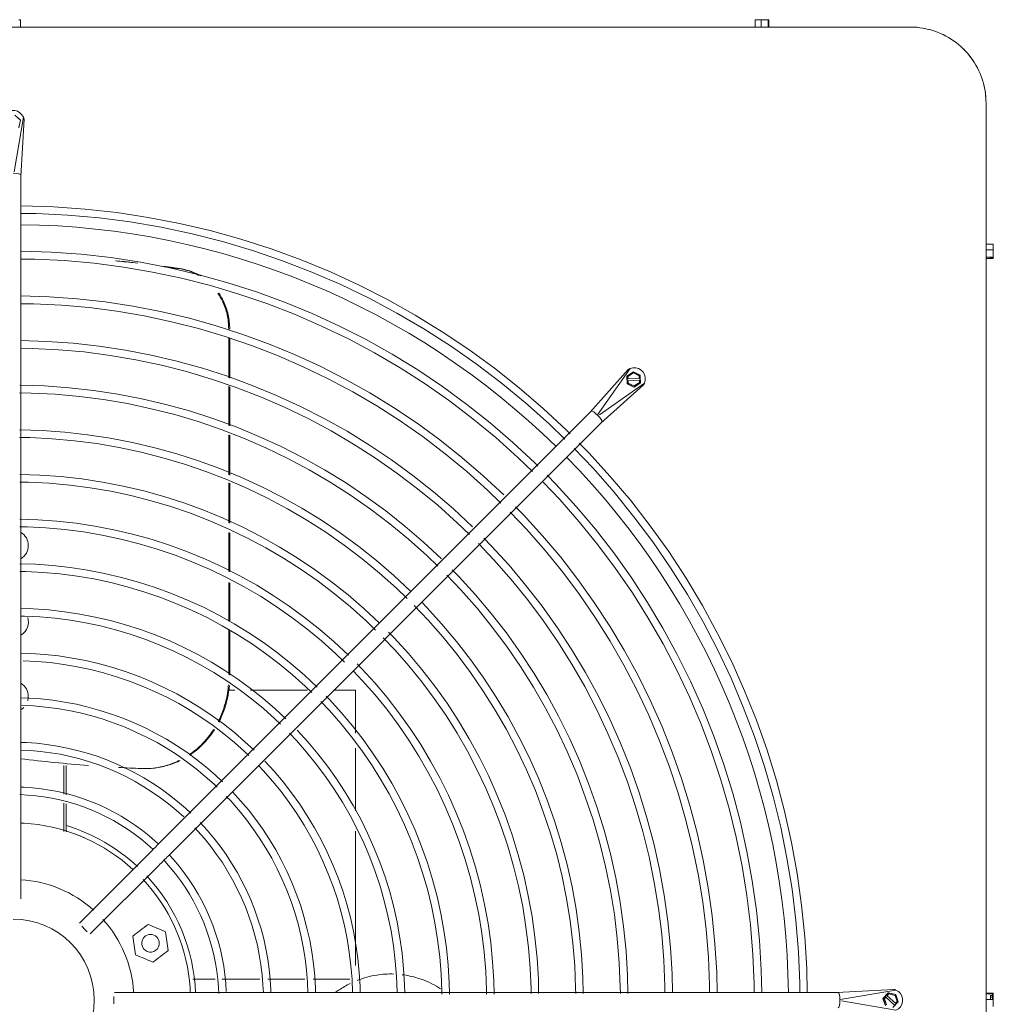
# Model space of a CAD drawing. Header units: inches. Extents: x 282 to 878, y -149 to 1260.
# Tile 18 of 20: x 846 to 862, y 429 to 445. Entities that reach past the tile are written whole.
import ezdxf

# ---------------------------------------------------------------- set-up
doc = ezdxf.new("R2010")
doc.units = ezdxf.units.IN
doc.header["$MEASUREMENT"] = 0
doc.layers.add('M-EQPM', color=90, linetype='Continuous', lineweight=9)

# ---------------------------------------------------------------- blocks, each defined once
blk = doc.blocks.new('Air Conditioner Unit  _AC_ - Default 1-V6-Main Floor')
at = {"layer": 'M-EQPM'}
for p, q in [((0.09, 16.12), (0.12, 16.12)), ((0.12, 16), (0.12, 16.12)), ((12.2, 16.12), (12.304, 16.12)), ((12.2, 16), (12.2, 16.12)), ((12.304, 16.12), (12.416, 16.12)), ((12.304, 16), (12.304, 16.12)), ((12.416, 16), (12.416, 16.12)), ((12.419, 16.071), (12.419, 16.12)), ((12.422, 16.071), (12.419, 16.071)), ((12.422, 16.12), (12.425, 16.12)), ((12.422, 16.12), (12.422, 16.071)), ((12.425, 16), (12.425, 16.12)), ((14.75, 16), (-14.75, 16)), ((0.12, 16), (0.09, 16)), ((12.304, 16), (12.2, 16)), ((12.416, 16), (12.304, 16)), ((16, -14.75), (16, 14.75)), ((0.013, 13.621), (0.167, 14.517)), ((0.026, 14.549), (0.119, 14.466)), ((0.119, 14.471), (0.085, 14.502)), ((0.093, 14.349), (0.119, 14.471)), ((0.119, 14.466), (0.093, 14.344)), ((0.119, 14.471), (0.119, 14.466)), ((0.125, 13.545), (0.178, 14.484)), ((0.125, 3.475), (0.125, 13.57)), ((16, 12.334), (16, 12.43)), ((16, 12.43), (16.12, 12.43)), ((16, 12.217), (16, 12.334)), ((16, 12.334), (16.12, 12.334)), ((16.12, 12.43), (16.12, 12.334)), ((16.12, 12.334), (16.12, 12.217)), ((16, 12.195), (16, 12.217)), ((16, 12.217), (16.12, 12.217)), ((16, 12.195), (16.12, 12.195)), ((16.071, 12.203), (16.071, 12.209)), ((16.071, 12.209), (16.12, 12.209)), ((16.12, 12.203), (16.071, 12.203)), ((16.12, 12.212), (16.109, 12.212)), ((16.12, 12.218), (16.12, 12.203)), ((16.12, 12.217), (16.12, 12.209)), ((16.12, 12.203), (16.12, 12.195)), ((3.543, 10.234), (3.543, 10.895)), ((3.56, 10.227), (3.56, 10.888)), ((10.116, 10.368), (9.489, 9.666)), ((9.611, 9.625), (10.147, 10.383)), ((10.09, 10.258), (10.195, 10.326)), ((10.09, 10.258), (10.094, 10.262)), ((10.097, 10.134), (10.09, 10.258)), ((10.199, 10.33), (10.094, 10.262)), ((10.094, 10.262), (10.097, 10.217)), ((10.095, 10.215), (10.097, 10.217)), ((10.097, 10.181), (10.095, 10.215)), ((10.097, 10.217), (10.112, 10.218)), ((10.11, 10.254), (10.2, 10.312)), ((10.2, 10.312), (10.11, 10.254)), ((10.112, 10.218), (10.11, 10.254)), ((10.11, 10.254), (10.112, 10.217)), ((10.11, 10.254), (10.11, 10.254)), ((10.297, 10.227), (10.112, 10.217)), ((10.112, 10.217), (10.112, 10.218)), ((10.195, 10.326), (10.199, 10.33)), ((10.195, 10.326), (10.306, 10.27)), ((10.31, 10.274), (10.199, 10.33)), ((10.2, 10.312), (10.295, 10.264)), ((10.295, 10.263), (10.2, 10.312)), ((10.2, 10.312), (10.2, 10.312)), ((10.295, 10.264), (10.297, 10.227)), ((10.295, 10.263), (10.295, 10.264)), ((10.297, 10.227), (10.295, 10.263)), ((10.297, 10.227), (10.313, 10.228)), ((10.297, 10.227), (10.297, 10.227)), ((10.306, 10.27), (10.31, 10.274)), ((10.306, 10.27), (10.313, 10.145)), ((10.313, 10.228), (10.31, 10.274)), ((10.313, 10.228), (10.311, 10.226)), ((10.311, 10.226), (10.313, 10.193)), ((3.543, 9.449), (3.543, 10.093)), ((3.56, 9.442), (3.56, 10.086)), ((9.641, 9.622), (10.383, 10.147)), ((10.368, 10.116), (9.666, 9.489)), ((10.098, 10.183), (10.097, 10.181)), ((10.097, 10.134), (10.101, 10.138)), ((10.208, 10.077), (10.097, 10.134)), ((10.114, 10.184), (10.098, 10.183)), ((10.098, 10.183), (10.101, 10.138)), ((10.101, 10.138), (10.212, 10.081)), ((10.114, 10.184), (10.298, 10.193)), ((10.116, 10.147), (10.114, 10.184)), ((10.114, 10.184), (10.114, 10.184)), ((10.114, 10.184), (10.116, 10.147)), ((10.211, 10.099), (10.116, 10.147)), ((10.116, 10.147), (10.211, 10.098)), ((10.116, 10.147), (10.116, 10.147)), ((10.313, 10.145), (10.208, 10.077)), ((10.208, 10.077), (10.212, 10.081)), ((10.301, 10.157), (10.211, 10.099)), ((10.211, 10.098), (10.3, 10.157)), ((10.211, 10.099), (10.211, 10.098)), ((10.212, 10.081), (10.317, 10.149)), ((10.298, 10.193), (10.299, 10.194)), ((10.3, 10.157), (10.298, 10.193)), ((10.314, 10.194), (10.299, 10.194)), ((10.299, 10.194), (10.301, 10.157)), ((10.301, 10.157), (10.3, 10.157)), ((10.313, 10.193), (10.314, 10.194)), ((10.317, 10.149), (10.313, 10.145)), ((10.317, 10.149), (10.314, 10.194)), ((9.507, 9.684), (2.369, 2.546)), ((2.546, 2.369), (9.684, 9.507)), ((3.543, 8.639), (3.543, 9.297)), ((3.56, 8.632), (3.56, 9.287)), ((3.543, 7.847), (3.543, 8.505)), ((3.56, 7.841), (3.56, 8.502)), ((3.543, 7.05), (3.543, 7.691)), ((3.56, 7.042), (3.56, 7.682)), ((3.543, 6.233), (3.543, 6.868)), ((3.56, 6.226), (3.56, 6.859)), ((3.543, 5.354), (3.543, 6.101)), ((3.56, 5.343), (3.56, 6.08)), ((3.645, 5.097), (3.521, 5.097)), ((4.84, 5.097), (3.9, 5.097)), ((5.63, 5.097), (5.268, 5.097)), ((5.63, 4.388), (5.63, 5.097)), ((5.63, 3.111), (5.63, 4.146)), ((0.834, 3.386), (0.834, 3.858)), ((0.87, 3.376), (0.87, 3.858)), ((2.153, 3.807), (2.169, 3.807)), ((0.125, 1.665), (0.125, 3.257)), ((0.834, 2.774), (0.834, 3.24)), ((0.87, 2.769), (0.87, 3.227)), ((5.63, 0.571), (5.63, 2.778)), ((2.215, 2.392), (1.089, 1.266)), ((1.266, 1.089), (2.392, 2.215)), ((2.954, 0.347), (3.32, 0.347)), ((3.432, 0.347), (4.056, 0.347)), ((4.189, 0.347), (4.795, 0.347)), ((4.931, 0.347), (5.534, 0.347)), ((7.027, 0.189), (6.959, 0.229)), ((14.484, 0.178), (13.545, 0.125)), ((13.602, 0.01), (14.517, 0.167)), ((3.257, 0.125), (1.665, 0.125)), ((13.57, 0.125), (3.475, 0.125)), ((14.305, 0.026), (14.389, 0.119)), ((14.344, -0.093), (14.305, 0.026)), ((14.305, 0.026), (14.311, 0.026)), ((14.341, 0.06), (14.311, 0.026)), ((14.311, 0.026), (14.349, -0.093)), ((14.328, 0.022), (14.353, 0.049)), ((14.352, 0.049), (14.328, 0.022)), ((14.361, -0.079), (14.328, 0.022)), ((14.328, 0.022), (14.361, -0.079)), ((14.328, 0.022), (14.328, 0.022)), ((14.339, 0.06), (14.361, 0.085)), ((14.341, 0.06), (14.339, 0.06)), ((14.353, 0.049), (14.341, 0.06)), ((14.353, 0.049), (14.352, 0.049)), ((14.352, 0.049), (14.49, -0.074)), ((14.361, 0.085), (14.364, 0.085)), ((14.394, 0.119), (14.364, 0.085)), ((14.364, 0.085), (14.375, 0.074)), ((14.375, 0.074), (14.4, 0.102)), ((14.399, 0.102), (14.375, 0.074)), ((14.512, -0.049), (14.375, 0.074)), ((14.375, 0.074), (14.375, 0.074)), ((14.389, 0.119), (14.511, 0.093)), ((14.389, 0.119), (14.394, 0.119)), ((14.516, 0.093), (14.394, 0.119)), ((14.504, 0.079), (14.399, 0.102)), ((14.4, 0.102), (14.399, 0.102)), ((14.4, 0.102), (14.504, 0.079)), ((14.504, 0.079), (14.537, -0.022)), ((14.537, -0.022), (14.504, 0.079)), ((14.504, 0.079), (14.504, 0.079)), ((14.511, 0.093), (14.549, -0.026)), ((14.511, 0.093), (14.516, 0.093)), ((14.555, -0.026), (14.516, 0.093)), ((16, 0.011), (16, 0.113)), ((16.12, 0.113), (16, 0.113)), ((16, 0.102), (16.12, 0.102)), ((16, -0.102), (16, 0.011)), ((16, 0.011), (16.12, 0.011)), ((16.071, 0.048), (16.071, 0.076)), ((16.071, 0.076), (16.12, 0.076)), ((16.071, 0.011), (16.071, 0.076)), ((16.12, 0.048), (16.071, 0.048)), ((16.109, 0.088), (16.109, 0.097)), ((16.12, 0.097), (16.109, 0.097)), ((16.109, 0.011), (16.109, 0.088)), ((16.12, 0.088), (16.109, 0.088)), ((16.109, 0.011), (16.109, 0.067)), ((16.109, 0.067), (16.12, 0.067)), ((16.12, 0.039), (16.109, 0.039)), ((16.12, 0.113), (16.12, 0.076)), ((16.12, 0.097), (16.12, 0.088)), ((16.12, 0.088), (16.12, 0.011)), ((16.12, 0.076), (16.12, 0.067)), ((16.12, 0.048), (16.12, 0.011)), ((16.12, 0.011), (16.12, -0.102)), ((13.621, -0.013), (14.517, -0.167)), ((14.549, -0.026), (14.466, -0.119)), ((14.522, -0.06), (14.5, -0.085)), ((14.512, -0.049), (14.537, -0.022)), ((14.513, -0.049), (14.512, -0.049)), ((14.537, -0.022), (14.513, -0.049)), ((14.513, -0.049), (14.524, -0.06)), ((14.524, -0.06), (14.522, -0.06)), ((14.524, -0.06), (14.555, -0.026)), ((14.537, -0.022), (14.537, -0.022)), ((14.549, -0.026), (14.555, -0.026))]:
    blk.add_line(p, q, dxfattribs=at)
at = {"layer": 'M-EQPM', "flags": 128}
for points in [[(16, 14.75), (15.999, 14.8), (15.996, 14.85), (15.991, 14.9), (15.984, 14.949), (15.975, 14.998), (15.964, 15.047), (15.951, 15.095), (15.937, 15.143), (15.92, 15.19), (15.901, 15.237), (15.881, 15.282), (15.859, 15.327), (15.835, 15.371), (15.809, 15.414), (15.782, 15.456), (15.753, 15.496), (15.722, 15.536), (15.69, 15.574), (15.656, 15.611), (15.621, 15.647), (15.584, 15.681), (15.546, 15.713), (15.507, 15.745), (15.467, 15.774), (15.425, 15.802), (15.383, 15.828), (15.339, 15.852), (15.295, 15.875), (15.249, 15.896), (15.203, 15.915), (15.156, 15.932), (15.108, 15.948), (15.06, 15.961), (15.012, 15.972), (14.962, 15.982), (14.913, 15.989), (14.863, 15.995), (14.813, 15.998), (14.763, 16), (14.75, 16)], [(0.167, 14.517), (0.143, 14.558), (0.11, 14.591), (0.069, 14.615), (0.024, 14.627), (-0.024, 14.627), (-0.069, 14.615), (-0.11, 14.591), (-0.143, 14.558), (-0.167, 14.517)], [(9.158, 9.311), (9.1, 9.369), (8.718, 9.726), (8.322, 10.067), (7.913, 10.391), (7.491, 10.699), (7.057, 10.99), (6.612, 11.264), (6.156, 11.519), (5.69, 11.756), (5.216, 11.974), (4.733, 12.173), (4.242, 12.353), (3.745, 12.513), (3.241, 12.652), (2.733, 12.772), (2.22, 12.871), (1.703, 12.949), (1.184, 13.007), (0.663, 13.044), (0.141, 13.06)], [(0.12, 12.936), (0.378, 12.934), (0.895, 12.908), (1.41, 12.862), (1.923, 12.795), (2.434, 12.708), (2.94, 12.601), (3.441, 12.473), (3.937, 12.325), (4.427, 12.158), (4.91, 11.971), (5.385, 11.766), (5.851, 11.541), (6.308, 11.298), (6.754, 11.036), (7.19, 10.757), (7.615, 10.461), (8.027, 10.148), (8.426, 9.819), (8.812, 9.474), (9.071, 9.224)], [(8.629, 8.782), (8.579, 8.833), (8.219, 9.169), (7.845, 9.49), (7.46, 9.796), (7.062, 10.087), (6.653, 10.361), (6.233, 10.619), (5.804, 10.86), (5.365, 11.083), (4.917, 11.289), (4.462, 11.476), (3.999, 11.646), (3.53, 11.796), (3.056, 11.928), (2.576, 12.041), (2.093, 12.134), (1.606, 12.208), (1.116, 12.263), (0.625, 12.297), (0.133, 12.313)], [(0.119, 12.185), (0.356, 12.183), (0.843, 12.159), (1.328, 12.116), (1.812, 12.053), (2.292, 11.971), (2.769, 11.869), (3.242, 11.749), (3.709, 11.61), (4.17, 11.453), (4.625, 11.277), (5.072, 11.083), (5.511, 10.871), (5.942, 10.642), (6.362, 10.396), (6.773, 10.133), (7.173, 9.854), (7.561, 9.559), (7.937, 9.249), (8.301, 8.925), (8.54, 8.693)], [(8.067, 8.306), (7.729, 8.622), (7.378, 8.925), (7.015, 9.213), (6.641, 9.486), (6.256, 9.744), (5.862, 9.986), (5.458, 10.212), (5.045, 10.423), (4.624, 10.616), (4.196, 10.792), (3.761, 10.952), (3.32, 11.093), (2.874, 11.217), (2.423, 11.323), (1.968, 11.411), (1.51, 11.48), (1.05, 11.532), (0.588, 11.564), (0.125, 11.579)], [(0.118, 11.451), (0.334, 11.449), (0.792, 11.427), (1.248, 11.386), (1.703, 11.327), (2.154, 11.25), (2.602, 11.155), (3.046, 11.042), (3.486, 10.911), (3.919, 10.763), (4.346, 10.598), (4.767, 10.415), (5.179, 10.216), (5.584, 10.001), (5.979, 9.77), (6.365, 9.523), (6.741, 9.261), (7.106, 8.984), (7.459, 8.692), (7.801, 8.387), (8.021, 8.174)], [(7.556, 7.78), (7.239, 8.076), (6.91, 8.359), (6.57, 8.629), (6.22, 8.884), (5.86, 9.126), (5.49, 9.353), (5.112, 9.565), (4.725, 9.762), (4.331, 9.943), (3.93, 10.108), (3.523, 10.257), (3.11, 10.39), (2.692, 10.506), (2.269, 10.605), (1.843, 10.688), (1.414, 10.753), (0.983, 10.801), (0.551, 10.831), (0.117, 10.845)], [(0.117, 10.718), (0.313, 10.716), (0.741, 10.695), (1.168, 10.657), (1.594, 10.601), (2.016, 10.529), (2.436, 10.44), (2.851, 10.334), (3.262, 10.212), (3.668, 10.073), (4.068, 9.919), (4.461, 9.748), (4.848, 9.562), (5.226, 9.36), (5.596, 9.144), (5.957, 8.913), (6.309, 8.667), (6.651, 8.408), (6.981, 8.136), (7.301, 7.85), (7.502, 7.655)], [(10.383, 10.147), (10.395, 10.193), (10.395, 10.24), (10.383, 10.285), (10.36, 10.326), (10.326, 10.36), (10.285, 10.383), (10.24, 10.395), (10.193, 10.395), (10.147, 10.383)], [(7.045, 7.254), (6.749, 7.529), (6.443, 7.793), (6.126, 8.045), (5.799, 8.283), (5.463, 8.509), (5.119, 8.72), (4.766, 8.918), (4.405, 9.101), (4.038, 9.27), (3.664, 9.424), (3.284, 9.563), (2.899, 9.687), (2.509, 9.795), (2.116, 9.888), (1.719, 9.964), (1.319, 10.025), (0.917, 10.07), (0.513, 10.098), (0.109, 10.111)], [(0.101, 9.984), (0.292, 9.982), (0.691, 9.963), (1.088, 9.927), (1.484, 9.876), (1.878, 9.808), (2.269, 9.725), (2.656, 9.627), (3.039, 9.513), (3.417, 9.384), (3.789, 9.24), (4.156, 9.081), (4.516, 8.907), (4.868, 8.72), (5.213, 8.518), (5.549, 8.303), (5.877, 8.074), (6.195, 7.833), (6.503, 7.579), (6.801, 7.312), (6.983, 7.136)], [(0.1, 9.25), (0.27, 9.249), (0.64, 9.23), (1.008, 9.197), (1.375, 9.15), (1.74, 9.087), (2.102, 9.011), (2.461, 8.919), (2.816, 8.814), (3.166, 8.694), (3.511, 8.561), (3.85, 8.413), (4.184, 8.253), (4.51, 8.079), (4.83, 7.892), (5.142, 7.692), (5.445, 7.481), (5.74, 7.257), (6.026, 7.022), (6.302, 6.775), (6.479, 6.604)], [(6.533, 6.727), (6.259, 6.983), (5.975, 7.228), (5.681, 7.461), (5.378, 7.682), (5.067, 7.891), (4.747, 8.087), (4.42, 8.271), (4.086, 8.441), (3.745, 8.597), (3.398, 8.74), (3.046, 8.869), (2.689, 8.984), (2.327, 9.084), (1.962, 9.17), (1.594, 9.241), (1.223, 9.297), (0.85, 9.339), (0.476, 9.365), (0.101, 9.377)], [(9.224, 9.073), (9.541, 8.74), (9.883, 8.351), (10.209, 7.949), (10.519, 7.535), (10.812, 7.108), (11.087, 6.67), (11.345, 6.221), (11.585, 5.763), (11.806, 5.295), (12.008, 4.819), (12.192, 4.334), (12.355, 3.843), (12.499, 3.346), (12.623, 2.844), (12.726, 2.337), (12.81, 1.826), (12.872, 1.312), (12.915, 0.796), (12.936, 0.279), (12.938, 0.121)], [(13.058, 0.121), (13.05, 0.522), (13.019, 1.044), (12.967, 1.564), (12.894, 2.081), (12.801, 2.595), (12.687, 3.105), (12.552, 3.609), (12.398, 4.109), (12.224, 4.601), (12.03, 5.086), (11.817, 5.563), (11.585, 6.031), (11.334, 6.49), (11.066, 6.938), (10.78, 7.375), (10.476, 7.8), (10.156, 8.213), (9.819, 8.612), (9.467, 8.998), (9.309, 9.158)], [(6.022, 6.201), (5.769, 6.436), (5.507, 6.662), (5.236, 6.877), (4.957, 7.081), (4.67, 7.273), (4.376, 7.454), (4.074, 7.623), (3.766, 7.78), (3.452, 7.925), (3.132, 8.056), (2.807, 8.175), (2.478, 8.281), (2.145, 8.373), (1.809, 8.452), (1.469, 8.518), (1.127, 8.57), (0.784, 8.608), (0.439, 8.632), (0.108, 8.643)], [(12.311, 0.121), (12.303, 0.492), (12.274, 0.984), (12.225, 1.474), (12.156, 1.962), (12.068, 2.446), (11.96, 2.927), (11.834, 3.403), (11.688, 3.873), (11.524, 4.338), (11.341, 4.795), (11.14, 5.245), (10.922, 5.686), (10.686, 6.118), (10.432, 6.541), (10.163, 6.953), (9.876, 7.353), (9.574, 7.742), (9.257, 8.119), (8.925, 8.483), (8.78, 8.63)], [(0.108, 8.516), (0.249, 8.515), (0.589, 8.498), (0.928, 8.468), (1.266, 8.424), (1.602, 8.367), (1.935, 8.296), (2.266, 8.212), (2.592, 8.115), (2.915, 8.005), (3.232, 7.882), (3.545, 7.746), (3.852, 7.598), (4.153, 7.438), (4.447, 7.266), (4.734, 7.082), (5.013, 6.887), (5.285, 6.681), (5.548, 6.465), (5.802, 6.238), (5.96, 6.085)], [(8.718, 8.516), (8.988, 8.233), (9.31, 7.867), (9.617, 7.488), (9.908, 7.098), (10.184, 6.696), (10.444, 6.283), (10.687, 5.86), (10.913, 5.428), (11.121, 4.988), (11.312, 4.539), (11.484, 4.083), (11.638, 3.62), (11.774, 3.152), (11.89, 2.679), (11.988, 2.201), (12.066, 1.72), (12.125, 1.236), (12.165, 0.75), (12.185, 0.263), (12.187, 0.121)], [(11.577, 0.121), (11.57, 0.463), (11.542, 0.925), (11.496, 1.386), (11.431, 1.845), (11.349, 2.3), (11.247, 2.752), (11.128, 3.2), (10.992, 3.642), (10.837, 4.079), (10.665, 4.509), (10.476, 4.932), (10.271, 5.347), (10.049, 5.754), (9.811, 6.151), (9.557, 6.538), (9.288, 6.915), (9.004, 7.281), (8.705, 7.635), (8.393, 7.977), (8.26, 8.112)], [(8.172, 8.025), (8.446, 7.737), (8.749, 7.393), (9.038, 7.037), (9.312, 6.67), (9.571, 6.292), (9.815, 5.905), (10.043, 5.507), (10.256, 5.101), (10.451, 4.687), (10.63, 4.266), (10.793, 3.837), (10.937, 3.402), (11.065, 2.962), (11.174, 2.517), (11.266, 2.069), (11.34, 1.616), (11.395, 1.162), (11.433, 0.705), (11.452, 0.247), (11.453, 0.121)], [(5.511, 5.674), (5.279, 5.89), (5.04, 6.096), (4.792, 6.293), (4.536, 6.48), (4.274, 6.656), (4.004, 6.821), (3.728, 6.976), (3.446, 7.12), (3.159, 7.252), (2.866, 7.372), (2.569, 7.481), (2.268, 7.578), (1.963, 7.662), (1.655, 7.735), (1.344, 7.795), (1.032, 7.842), (0.717, 7.877), (0.402, 7.9), (0.108, 7.909)], [(0.108, 7.783), (0.227, 7.781), (0.538, 7.766), (0.848, 7.738), (1.157, 7.698), (1.464, 7.646), (1.769, 7.581), (2.07, 7.504), (2.369, 7.416), (2.664, 7.315), (2.954, 7.203), (3.24, 7.079), (3.52, 6.943), (3.795, 6.797), (4.064, 6.64), (4.326, 6.472), (4.581, 6.294), (4.829, 6.106), (5.07, 5.908), (5.302, 5.7), (5.449, 5.558)], [(7.652, 7.507), (7.905, 7.241), (8.188, 6.919), (8.459, 6.586), (8.715, 6.243), (8.958, 5.889), (9.186, 5.526), (9.4, 5.155), (9.598, 4.775), (9.782, 4.387), (9.949, 3.992), (10.101, 3.591), (10.237, 3.184), (10.356, 2.773), (10.458, 2.356), (10.544, 1.936), (10.613, 1.513), (10.665, 1.087), (10.7, 0.66), (10.718, 0.231), (10.719, 0.121)], [(10.843, 0.121), (10.837, 0.434), (10.811, 0.867), (10.767, 1.298), (10.707, 1.728), (10.629, 2.155), (10.535, 2.578), (10.423, 2.997), (10.295, 3.412), (10.15, 3.821), (9.989, 4.223), (9.812, 4.619), (9.62, 5.008), (9.412, 5.389), (9.189, 5.761), (8.951, 6.124), (8.699, 6.477), (8.433, 6.82), (8.154, 7.151), (7.861, 7.472), (7.74, 7.594)], [(4.999, 5.148), (4.79, 5.343), (4.572, 5.531), (4.347, 5.709), (4.115, 5.878), (3.877, 6.038), (3.633, 6.188), (3.382, 6.329), (3.126, 6.459), (2.866, 6.579), (2.6, 6.688), (2.331, 6.787), (2.057, 6.875), (1.781, 6.951), (1.501, 7.017), (1.22, 7.071), (0.936, 7.115), (0.651, 7.146), (0.364, 7.167), (0.108, 7.174)], [(0.108, 7.049), (0.206, 7.048), (0.488, 7.034), (0.768, 7.009), (1.048, 6.972), (1.326, 6.925), (1.602, 6.866), (1.875, 6.797), (2.146, 6.716), (2.412, 6.625), (2.675, 6.523), (2.934, 6.411), (3.188, 6.289), (3.437, 6.156), (3.681, 6.014), (3.918, 5.862), (4.149, 5.701), (4.374, 5.53), (4.592, 5.351), (4.802, 5.163), (4.913, 5.056)], [(7.132, 6.989), (7.364, 6.746), (7.628, 6.446), (7.879, 6.135), (8.119, 5.815), (8.345, 5.486), (8.557, 5.148), (8.756, 4.802), (8.941, 4.448), (9.112, 4.087), (9.268, 3.719), (9.409, 3.345), (9.536, 2.966), (9.647, 2.583), (9.742, 2.195), (9.822, 1.804), (9.887, 1.409), (9.935, 1.013), (9.968, 0.615), (9.984, 0.216), (9.985, 0.108)], [(10.109, 0.108), (10.103, 0.404), (10.079, 0.808), (10.039, 1.21), (9.982, 1.611), (9.91, 2.009), (9.822, 2.404), (9.718, 2.794), (9.598, 3.181), (9.463, 3.562), (9.313, 3.938), (9.148, 4.307), (8.969, 4.669), (8.775, 5.024), (8.567, 5.371), (8.345, 5.709), (8.11, 6.039), (7.862, 6.358), (7.602, 6.667), (7.329, 6.966), (7.22, 7.076)], [(6.596, 6.487), (6.823, 6.25), (7.067, 5.972), (7.3, 5.685), (7.522, 5.388), (7.731, 5.083), (7.928, 4.77), (8.113, 4.449), (8.284, 4.121), (8.442, 3.786), (8.587, 3.446), (8.718, 3.099), (8.835, 2.748), (8.938, 2.393), (9.026, 2.034), (9.1, 1.671), (9.16, 1.306), (9.205, 0.938), (9.235, 0.57), (9.25, 0.2), (9.251, 0.108)], [(9.375, 0.108), (9.37, 0.375), (9.348, 0.749), (9.31, 1.123), (9.258, 1.494), (9.191, 1.863), (9.109, 2.229), (9.012, 2.592), (8.902, 2.95), (8.776, 3.303), (8.637, 3.652), (8.484, 3.994), (8.318, 4.33), (8.138, 4.66), (7.945, 4.981), (7.74, 5.295), (7.522, 5.6), (7.292, 5.897), (7.05, 6.183), (6.797, 6.46), (6.723, 6.536)], [(4.482, 4.627), (4.3, 4.797), (4.104, 4.965), (3.903, 5.125), (3.695, 5.277), (3.481, 5.421), (3.261, 5.556), (3.036, 5.681), (2.807, 5.798), (2.573, 5.906), (2.334, 6.004), (2.092, 6.093), (1.847, 6.171), (1.599, 6.24), (1.348, 6.299), (1.095, 6.348), (0.84, 6.387), (0.584, 6.415), (0.327, 6.434), (0.121, 6.44)], [(0.121, 6.315), (0.184, 6.314), (0.437, 6.302), (0.688, 6.279), (0.939, 6.247), (1.188, 6.204), (1.435, 6.152), (1.68, 6.089), (1.922, 6.017), (2.161, 5.936), (2.397, 5.844), (2.629, 5.744), (2.856, 5.634), (3.079, 5.515), (3.297, 5.388), (3.51, 5.252), (3.717, 5.107), (3.919, 4.954), (4.114, 4.794), (4.302, 4.625), (4.393, 4.538)], [(8.641, 0.108), (8.637, 0.346), (8.616, 0.691), (8.581, 1.035), (8.533, 1.377), (8.471, 1.717), (8.396, 2.055), (8.307, 2.389), (8.205, 2.719), (8.09, 3.045), (7.961, 3.366), (7.82, 3.682), (7.667, 3.991), (7.501, 4.295), (7.323, 4.591), (7.134, 4.881), (6.933, 5.162), (6.721, 5.435), (6.498, 5.699), (6.265, 5.955), (6.173, 6.048)], [(6.085, 5.96), (6.282, 5.754), (6.507, 5.498), (6.721, 5.234), (6.925, 4.961), (7.118, 4.68), (7.3, 4.391), (7.469, 4.096), (7.627, 3.794), (7.773, 3.486), (7.906, 3.172), (8.026, 2.854), (8.134, 2.53), (8.229, 2.203), (8.31, 1.872), (8.379, 1.538), (8.433, 1.202), (8.475, 0.864), (8.502, 0.524), (8.517, 0.184), (8.517, 0.108)], [(3.962, 4.109), (3.81, 4.25), (3.637, 4.399), (3.458, 4.541), (3.274, 4.676), (3.084, 4.803), (2.889, 4.923), (2.69, 5.034), (2.487, 5.138), (2.279, 5.233), (2.068, 5.32), (1.854, 5.399), (1.637, 5.468), (1.417, 5.529), (1.194, 5.582), (0.97, 5.625), (0.744, 5.659), (0.518, 5.684), (0.29, 5.701), (0.121, 5.706)], [(0.163, 5.581), (0.386, 5.57), (0.608, 5.55), (0.83, 5.521), (1.05, 5.483), (1.268, 5.437), (1.485, 5.382), (1.699, 5.318), (1.91, 5.246), (2.118, 5.165), (2.323, 5.077), (2.524, 4.98), (2.722, 4.875), (2.914, 4.762), (3.102, 4.642), (3.286, 4.514), (3.463, 4.379), (3.636, 4.237), (3.802, 4.088), (3.873, 4.02)], [(7.908, 0.1), (7.903, 0.316), (7.884, 0.632), (7.853, 0.947), (7.809, 1.26), (7.752, 1.571), (7.683, 1.88), (7.602, 2.186), (7.508, 2.488), (7.403, 2.786), (7.285, 3.08), (7.156, 3.369), (7.016, 3.653), (6.864, 3.93), (6.702, 4.202), (6.528, 4.466), (6.344, 4.724), (6.15, 4.974), (5.947, 5.216), (5.733, 5.449), (5.654, 5.529)], [(5.595, 5.411), (5.74, 5.258), (5.946, 5.025), (6.142, 4.783), (6.329, 4.533), (6.505, 4.277), (6.671, 4.013), (6.826, 3.743), (6.97, 3.467), (7.103, 3.186), (7.225, 2.899), (7.335, 2.608), (7.433, 2.312), (7.52, 2.013), (7.594, 1.711), (7.657, 1.406), (7.707, 1.099), (7.745, 0.79), (7.77, 0.479), (7.783, 0.168), (7.784, 0.1)], [(3.442, 3.59), (3.32, 3.704), (3.169, 3.834), (3.013, 3.957), (2.853, 4.075), (2.687, 4.186), (2.518, 4.29), (2.344, 4.387), (2.167, 4.477), (1.986, 4.56), (1.802, 4.636), (1.616, 4.704), (1.426, 4.765), (1.234, 4.818), (1.041, 4.864), (0.845, 4.902), (0.649, 4.932), (0.451, 4.954), (0.253, 4.968), (0.121, 4.972)], [(5.061, 4.908), (5.199, 4.763), (5.386, 4.551), (5.563, 4.332), (5.732, 4.106), (5.892, 3.873), (6.042, 3.635), (6.182, 3.39), (6.313, 3.14), (6.433, 2.885), (6.544, 2.626), (6.643, 2.362), (6.733, 2.094), (6.811, 1.823), (6.878, 1.55), (6.935, 1.273), (6.98, 0.995), (7.014, 0.715), (7.037, 0.434), (7.049, 0.152), (7.05, 0.101)], [(7.174, 0.101), (7.17, 0.287), (7.153, 0.573), (7.124, 0.859), (7.084, 1.143), (7.033, 1.426), (6.97, 1.706), (6.896, 1.983), (6.812, 2.257), (6.716, 2.528), (6.609, 2.794), (6.492, 3.056), (6.365, 3.314), (6.227, 3.566), (6.08, 3.812), (5.922, 4.052), (5.756, 4.285), (5.58, 4.512), (5.395, 4.732), (5.201, 4.944), (5.149, 4.996)], [(0.142, 4.847), (0.335, 4.837), (0.528, 4.82), (0.721, 4.795), (0.912, 4.763), (1.102, 4.722), (1.29, 4.674), (1.476, 4.619), (1.659, 4.556), (1.84, 4.486), (2.018, 4.409), (2.193, 4.325), (2.364, 4.234), (2.531, 4.136), (2.695, 4.031), (2.854, 3.92), (3.008, 3.803), (3.158, 3.68), (3.302, 3.551), (3.353, 3.502)], [(4.542, 4.389), (4.658, 4.267), (4.825, 4.077), (4.984, 3.881), (5.135, 3.679), (5.278, 3.47), (5.413, 3.256), (5.539, 3.037), (5.656, 2.813), (5.764, 2.585), (5.863, 2.352), (5.952, 2.116), (6.032, 1.876), (6.102, 1.634), (6.162, 1.388), (6.213, 1.141), (6.254, 0.891), (6.284, 0.641), (6.305, 0.389), (6.315, 0.136)], [(6.44, 0.117), (6.437, 0.258), (6.421, 0.515), (6.396, 0.771), (6.36, 1.026), (6.313, 1.28), (6.257, 1.531), (6.191, 1.78), (6.115, 2.026), (6.029, 2.269), (5.933, 2.509), (5.828, 2.744), (5.714, 2.975), (5.59, 3.201), (5.458, 3.422), (5.317, 3.637), (5.167, 3.847), (5.009, 4.051), (4.843, 4.248), (4.669, 4.438)], [(2.921, 3.072), (2.83, 3.157), (2.702, 3.268), (2.569, 3.373), (2.432, 3.473), (2.291, 3.568), (2.146, 3.657), (1.998, 3.74), (1.847, 3.817), (1.693, 3.887), (1.536, 3.952), (1.377, 4.01), (1.216, 4.062), (1.052, 4.107), (0.887, 4.146), (0.721, 4.178), (0.553, 4.204), (0.384, 4.223), (0.215, 4.235), (0.121, 4.238)], [(0.121, 4.113), (0.285, 4.105), (0.448, 4.091), (0.612, 4.069), (0.774, 4.042), (0.935, 4.008), (1.094, 3.967), (1.252, 3.92), (1.408, 3.867), (1.561, 3.807), (1.713, 3.742), (1.861, 3.67), (2.006, 3.593), (2.148, 3.51), (2.287, 3.421), (2.422, 3.327), (2.553, 3.228), (2.68, 3.123), (2.803, 3.013)], [(5.706, 0.118), (5.703, 0.228), (5.69, 0.456), (5.667, 0.683), (5.635, 0.909), (5.594, 1.134), (5.544, 1.357), (5.486, 1.577), (5.418, 1.796), (5.342, 2.011), (5.257, 2.223), (5.164, 2.431), (5.063, 2.636), (4.953, 2.836), (4.836, 3.032), (4.711, 3.223), (4.578, 3.409), (4.438, 3.589), (4.291, 3.764), (4.137, 3.932)], [(4.034, 3.858), (4.117, 3.771), (4.264, 3.603), (4.405, 3.43), (4.539, 3.251), (4.665, 3.067), (4.784, 2.878), (4.895, 2.684), (4.999, 2.487), (5.094, 2.285), (5.181, 2.079), (5.26, 1.87), (5.331, 1.658), (5.393, 1.444), (5.446, 1.227), (5.491, 1.008), (5.527, 0.788), (5.554, 0.566), (5.572, 0.344), (5.582, 0.121)], [(2.392, 2.563), (2.34, 2.611), (2.234, 2.702), (2.124, 2.79), (2.011, 2.872), (1.894, 2.95), (1.775, 3.024), (1.653, 3.092), (1.528, 3.156), (1.4, 3.215), (1.271, 3.268), (1.139, 3.316), (1.005, 3.359), (0.87, 3.397), (0.734, 3.429), (0.596, 3.455), (0.457, 3.476), (0.318, 3.492), (0.178, 3.502), (0.121, 3.503)], [(0.125, 3.257), (0.125, 3.286), (0.125, 3.314), (0.125, 3.343), (0.125, 3.372), (0.125, 3.4), (0.125, 3.429), (0.125, 3.457), (0.125, 3.475)], [(4.972, 0.119), (4.97, 0.199), (4.958, 0.398), (4.938, 0.595), (4.911, 0.792), (4.875, 0.988), (4.831, 1.182), (4.78, 1.375), (4.722, 1.565), (4.655, 1.752), (4.581, 1.937), (4.5, 2.119), (4.412, 2.297), (4.317, 2.472), (4.214, 2.642), (4.105, 2.809), (3.99, 2.97), (3.868, 3.128), (3.74, 3.28), (3.605, 3.427)], [(0.108, 3.379), (0.234, 3.373), (0.369, 3.361), (0.503, 3.344), (0.636, 3.321), (0.768, 3.293), (0.899, 3.259), (1.029, 3.221), (1.157, 3.177), (1.283, 3.128), (1.407, 3.075), (1.529, 3.016), (1.648, 2.952), (1.765, 2.884), (1.879, 2.811), (1.99, 2.734), (2.098, 2.652), (2.202, 2.566), (2.303, 2.476)], [(3.504, 3.351), (3.576, 3.275), (3.704, 3.13), (3.826, 2.979), (3.942, 2.824), (4.052, 2.664), (4.155, 2.5), (4.252, 2.332), (4.342, 2.16), (4.424, 1.984), (4.5, 1.806), (4.569, 1.624), (4.63, 1.44), (4.684, 1.254), (4.73, 1.066), (4.769, 0.876), (4.801, 0.684), (4.824, 0.492), (4.84, 0.298), (4.847, 0.119)], [(4.238, 0.12), (4.237, 0.17), (4.227, 0.339), (4.21, 0.508), (4.186, 0.676), (4.156, 0.842), (4.119, 1.008), (4.075, 1.172), (4.025, 1.334), (3.968, 1.494), (3.905, 1.651), (3.836, 1.806), (3.761, 1.958), (3.68, 2.107), (3.592, 2.252), (3.5, 2.394), (3.401, 2.532), (3.297, 2.666), (3.188, 2.796), (3.074, 2.921)], [(1.969, 2.149), (1.881, 2.226), (1.791, 2.3), (1.697, 2.37), (1.601, 2.436), (1.503, 2.498), (1.402, 2.556), (1.298, 2.61), (1.193, 2.66), (1.086, 2.705), (0.976, 2.747), (0.866, 2.783), (0.754, 2.816), (0.641, 2.844), (0.526, 2.867), (0.411, 2.886), (0.296, 2.9), (0.179, 2.909), (0.121, 2.912)], [(2.985, 2.832), (3.034, 2.78), (3.143, 2.656), (3.247, 2.528), (3.345, 2.396), (3.439, 2.261), (3.526, 2.121), (3.608, 1.979), (3.684, 1.833), (3.755, 1.684), (3.819, 1.532), (3.877, 1.379), (3.929, 1.222), (3.975, 1.064), (4.015, 0.904), (4.047, 0.743), (4.074, 0.581), (4.094, 0.417), (4.107, 0.253), (4.113, 0.12)], [(2.369, 2.546), (2.349, 2.526), (2.329, 2.506), (2.309, 2.486), (2.289, 2.465), (2.268, 2.445), (2.248, 2.425), (2.228, 2.405), (2.215, 2.392)], [(2.392, 2.215), (2.412, 2.235), (2.432, 2.255), (2.452, 2.276), (2.473, 2.296), (2.493, 2.316), (2.513, 2.336), (2.533, 2.356), (2.546, 2.369)], [(2.473, 2.306), (2.493, 2.284), (2.583, 2.182), (2.668, 2.077), (2.749, 1.969), (2.825, 1.857), (2.897, 1.743), (2.965, 1.626), (3.027, 1.506), (3.085, 1.384), (3.138, 1.259), (3.186, 1.133), (3.229, 1.004), (3.266, 0.874), (3.299, 0.743), (3.326, 0.611), (3.347, 0.477), (3.364, 0.343), (3.375, 0.208), (3.379, 0.108)], [(3.503, 0.14), (3.495, 0.28), (3.481, 0.42), (3.461, 0.559), (3.436, 0.697), (3.406, 0.833), (3.37, 0.969), (3.328, 1.103), (3.281, 1.235), (3.229, 1.365), (3.172, 1.493), (3.11, 1.619), (3.043, 1.742), (2.971, 1.862), (2.894, 1.98), (2.812, 2.094), (2.726, 2.205), (2.636, 2.312), (2.563, 2.392)], [(2.912, 0.118), (2.908, 0.202), (2.898, 0.318), (2.883, 0.433), (2.863, 0.548), (2.839, 0.662), (2.81, 0.775), (2.777, 0.887), (2.739, 0.997), (2.697, 1.106), (2.651, 1.213), (2.6, 1.318), (2.545, 1.421), (2.486, 1.522), (2.423, 1.62), (2.357, 1.715), (2.286, 1.808), (2.212, 1.898), (2.136, 1.983)], [(14.517, -0.167), (14.558, -0.143), (14.591, -0.11), (14.615, -0.069), (14.627, -0.024), (14.627, 0.024), (14.615, 0.069), (14.591, 0.11), (14.558, 0.143), (14.517, 0.167)], [(3.475, 0.125), (3.447, 0.125), (3.419, 0.125), (3.39, 0.125), (3.362, 0.125), (3.333, 0.125), (3.304, 0.125), (3.276, 0.125), (3.257, 0.125)]]:
    blk.add_lwpolyline(points, dxfattribs=at)
at = {"layer": 'M-EQPM'}
for centre, radius, start, end in [((14.75, 14.75), 1.25, 75, 90), ((14.75, 14.75), 1.25, 30, 45), ((14.75, 14.75), 1.25, 0, 15), ((0, 0), 12.75, 45.5461, 89.4586), ((0, 0), 12.75, 0.5461, 44.4586), ((0, 0), 3, 47.0275, 73.0621), ((0, 0), 2.915, 66.4426, 69.3079), ((0, 0), 1.985, 48.2532, 86.4637), ((0, 0), 3, 2.2917, 42.9087), ((0, 0), 1.332, 270, 90), ((0, 0), 1.985, 3.5152, 42.0198), ((2.257, 0.935), 0.145, 157.5, 337.5), ((2.257, 0.935), 0.145, 337.5, 157.5)]:
    blk.add_arc(centre, radius, start, end, dxfattribs=at)
for centre, major_axis, ratio, start_param, end_param in [((0, 13.57), (-0.125, 0), 0.205635, 3.141593, 4.712389), ((9.596, 9.596), (-0.0884, 0.0884), 0.205635, 4.712389, 6.283185), ((9.596, 9.596), (-0.0884, 0.0884), 0.205635, 3.141593, 4.712389), ((0.006, 7.474), (0, 0.25), 0.96589, 4.712389, 5.759587), ((0.006, 7.474), (0, 0.25), 0.96589, 3.665191, 4.712389), ((0.008, 6.218), (0, 0.25), 0.965869, 3.706516, 5.00791), ((0.006, 4.994), (0, 0.25), 0.96589, 4.712389, 5.759587), ((0.006, 4.994), (0, 0.25), 0.96589, 4.417437, 4.712389), ((0.006, 4.994), (0, 0.25), 0.96589, 3.665191, 3.89464), ((1.178, 1.178), (-0.0884, 0.0884), 0.098439, 1.047198, 1.570796), ((1.178, 1.178), (-0.0884, 0.0884), 0.098439, 1.570796, 2.094395), ((1.665, 0), (0, 0.125), 0.098439, 1.047198, 1.570796), ((1.665, 0), (0, 0.125), 0.098439, 1.570796, 2.094395), ((13.57, 0), (0, 0.125), 0.205635, 4.712389, 6.283185), ((13.57, 0), (0, 0.125), 0.205635, 3.141593, 4.712389)]:
    blk.add_ellipse(centre, major_axis=major_axis, ratio=ratio, start_param=start_param, end_param=end_param, dxfattribs=at)
for points, knots in [([(0.167, 14.517), (0.17, 14.51), (0.173, 14.501), (0.175, 14.493), (0.177, 14.486), (0.177, 14.483), (0.177, 14.487), (0.175, 14.493), (0.173, 14.501), (0.17, 14.51), (0.167, 14.517)], [-1, -1, -1, -1, -0.833333, -0.75, -0.666667, -0.5, -0.291667, -0.25, -0.166667, 0, 0, 0, 0]), ([(3.054, 11.916), (3.025, 11.933), (2.929, 11.981), (2.827, 12.01), (2.753, 12.022)], [0.7581118, 0.7581118, 0.7581118, 0.7581118, 0.8333333, 1, 1, 1, 1]), ([(2.77, 12.022), (2.843, 12.01), (2.95, 11.979), (3.05, 11.928), (3.083, 11.908)], [0, 0, 0, 0, 0.1666667, 0.2527238, 0.2527238, 0.2527238, 0.2527238]), ([(3.543, 11.032), (3.543, 11.114), (3.526, 11.271), (3.457, 11.471), (3.393, 11.583), (3.365, 11.625)], [0, 0, 0, 0, 0.1666667, 0.3333333, 0.4424979, 0.4424979, 0.4424979, 0.4424979]), ([(3.381, 11.625), (3.409, 11.583), (3.473, 11.471), (3.542, 11.271), (3.559, 11.114), (3.56, 11.032)], [0.5574915, 0.5574915, 0.5574915, 0.5574915, 0.6666667, 0.8333333, 1, 1, 1, 1]), ([(10.147, 10.383), (10.14, 10.38), (10.131, 10.376), (10.124, 10.372), (10.118, 10.368), (10.116, 10.367), (10.118, 10.368), (10.124, 10.372), (10.132, 10.376), (10.14, 10.38), (10.147, 10.383)], [-1, -1, -1, -1, -0.833333, -0.75, -0.666667, -0.5, -0.333333, -0.25, -0.166667, 0, 0, 0, 0]), ([(10.383, 10.147), (10.38, 10.14), (10.376, 10.132), (10.372, 10.124), (10.368, 10.118), (10.366, 10.115), (10.369, 10.119), (10.372, 10.125), (10.376, 10.131), (10.38, 10.14), (10.383, 10.147)], [-1, -1, -1, -1, -0.833333, -0.75, -0.666667, -0.5, -0.291667, -0.25, -0.166667, 0, 0, 0, 0]), ([(3.37, 4.58), (3.406, 4.65), (3.469, 4.802), (3.52, 5.007), (3.535, 5.138), (3.538, 5.183)], [0.6865373, 0.6865373, 0.6865373, 0.6865373, 0.7857143, 0.8928571, 0.9493405, 0.9493405, 0.9493405, 0.9493405]), ([(3.554, 5.172), (3.548, 5.101), (3.521, 4.919), (3.455, 4.718), (3.394, 4.593), (3.382, 4.571)], [0.0555201, 0.0555201, 0.0555201, 0.0555201, 0.1428571, 0.2857143, 0.3177618, 0.3177618, 0.3177618, 0.3177618]), ([(2.893, 4.035), (2.929, 4.059), (3.051, 4.15), (3.187, 4.291), (3.274, 4.416), (3.296, 4.45)], [0.3711812, 0.3711812, 0.3711812, 0.3711812, 0.4285714, 0.5714286, 0.6232179, 0.6232179, 0.6232179, 0.6232179]), ([(3.311, 4.448), (3.29, 4.415), (3.203, 4.291), (3.066, 4.148), (2.941, 4.055), (2.902, 4.03)], [0.3777649, 0.3777649, 0.3777649, 0.3777649, 0.4285714, 0.5714286, 0.63268, 0.63268, 0.63268, 0.63268]), ([(2.741, 3.938), (2.692, 3.915), (2.568, 3.864), (2.359, 3.813), (2.199, 3.805), (2.117, 3.808)], [0.7142857, 0.7142857, 0.7142857, 0.7142857, 0.7857143, 0.8928571, 1, 1, 1, 1]), ([(6.261, 0.43), (6.167, 0.433), (5.96, 0.42), (5.76, 0.366), (5.655, 0.324)], [0.3610056, 0.3610056, 0.3610056, 0.3610056, 0.5, 0.6666667, 0.6666667, 0.6666667, 0.6666667]), ([(6.959, 0.229), (6.859, 0.286), (6.678, 0.366), (6.482, 0.408), (6.395, 0.419)], [0, 0, 0, 0, 0.1666667, 0.2947778, 0.2947778, 0.2947778, 0.2947778]), ([(5.541, 0.274), (5.478, 0.243), (5.394, 0.194), (5.317, 0.139), (5.297, 0.124)], [0.7279287, 0.7279287, 0.7279287, 0.7279287, 0.8333333, 0.8705485, 0.8705485, 0.8705485, 0.8705485]), ([(14.517, 0.167), (14.51, 0.17), (14.501, 0.173), (14.492, 0.175), (14.486, 0.177), (14.483, 0.177), (14.486, 0.177), (14.493, 0.175), (14.501, 0.173), (14.51, 0.17), (14.517, 0.167)], [-1, -1, -1, -1, -0.833333, -0.75, -0.666667, -0.5, -0.333333, -0.25, -0.166667, 0, 0, 0, 0])]:
    blk.add_open_spline(points, degree=3, knots=knots, dxfattribs=at)
for points in [[(1.968, 12.126), (1.872, 12.136), (1.777, 12.146), (1.681, 12.155)], [(1.697, 12.155), (1.814, 12.144), (1.931, 12.132), (2.047, 12.119)], [(2.474, 12.066), (2.573, 12.052), (2.672, 12.037), (2.77, 12.022)], [(2.753, 12.022), (2.666, 12.036), (2.577, 12.049), (2.489, 12.061)], [(0.122, 3.97), (0.495, 3.924), (0.867, 3.887), (1.235, 3.859)], [(2.101, 3.808), (2.21, 3.804), (2.422, 3.822), (2.628, 3.891), (2.725, 3.938)], [(1.73, 3.826), (1.854, 3.819), (1.978, 3.813), (2.101, 3.808)], [(1.969, 1.055), (2.009, 1.085), (2.09, 1.148), (2.174, 1.212), (2.217, 1.245)], [(2.217, 1.245), (2.263, 1.226), (2.358, 1.186), (2.456, 1.146), (2.505, 1.125)], [(2.01, 0.745), (2.003, 0.795), (1.99, 0.897), (1.976, 1.002), (1.969, 1.055)], [(2.505, 1.125), (2.512, 1.075), (2.525, 0.973), (2.539, 0.869), (2.546, 0.815)], [(2.546, 0.815), (2.504, 0.783), (2.42, 0.719), (2.338, 0.656), (2.298, 0.625)], [(2.298, 0.625), (2.251, 0.645), (2.157, 0.684), (2.059, 0.724), (2.01, 0.745)]]:
    blk.add_open_spline(points, degree=3, dxfattribs=at)

msp = doc.modelspace()

# ---------------------------------------------------------------- block references
at = {"layer": 'M-EQPM'}
msp.add_blockref('Air Conditioner Unit  _AC_ - Default 1-V6-Main Floor', (845.406, 428.7), dxfattribs=at)

doc.saveas('drawing.dxf')
